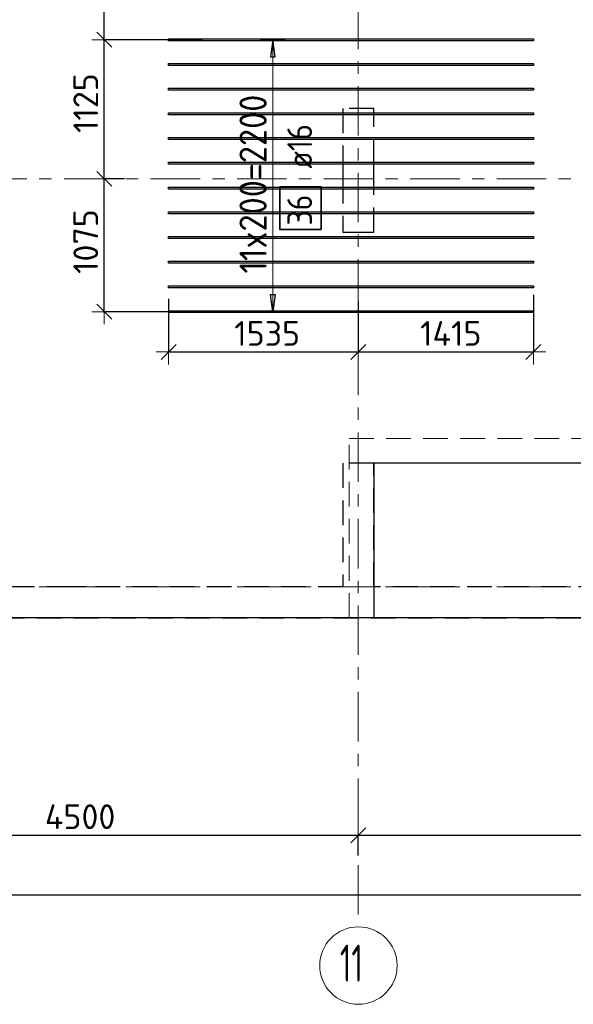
# Model space of a CAD drawing. Header units: metres. Extents: x -38 to 100, y -15 to 19.
# Tile 14 of 63: x 25.71 to 30.19, y -3.38 to 4.59. Entities that reach past the tile are written whole.
import ezdxf

# ---------------------------------------------------------------- set-up
doc = ezdxf.new("R2010")
doc.units = ezdxf.units.M
doc.header["$PDMODE"] = 65
for name, pattern in [('______11', [0.5, 0.4, -0.05, 0, -0.05]), ('______2', [0.27, 0.2, -0.07]), ('______5', [1.1, 0.8, -0.1, 0.1, -0.1])]:
    doc.linetypes.add(name, pattern=pattern)
for name, color, linetype, lineweight in [('XR$2$Осевая линия (1)', 7, '______5', 13), ('XR$2$Размерная линия (1)', 7, 'Continuous', 13), ('XR$3$Перекрытие (1)', 7, 'Continuous', 35), ('XR$3$Перекрытие (2)', 7, 'Continuous', 35), ('XR$3$Размерная линия (1)', 7, 'Continuous', 13), ('XR$5$Стена (1)', 7, 'Continuous', 35)]:
    doc.layers.add(name, color=color, linetype=linetype, lineweight=lineweight)
doc.layers.add('XR$3$Арм.стержн.Доп. Арм верхн.зоны Х', color=7, linetype='Continuous', lineweight=35, true_color=0x8c8cff)
doc.styles.add('ISOCPEUR', font='txt')
doc.dimstyles.new('DIMSTYLE_3', dxfattribs={"dimtxt": 0.2, "dimasz": 0.2, "dimexe": 0, "dimexo": 0, "dimgap": 0.1, "dimtad": 2, "dimdec": 0, "dimlfac": 1000, "dimrnd": 5, "dimzin": 12, "dimdsep": 46, "dimtxsty": 'ISOCPEUR', "dimblk1": 'ALL_ML_STRICH', "dimblk2": 'ALL_ML_STRICH', "dimsah": 1, "dimcen": 0, "dimclrd": 7, "dimclre": 256, "dimclrt": 7, "dimadec": 0, "dimazin": 0, "dimtfac": 1, "dimtdec": 0, "dimtix": 1, "dimtmove": 2, "dimatfit": 3, "dimfxl": 0, "dimtzin": 0, "dimlwd": 0, "dimlwe": -3, "dimarcsym": 0})

# ---------------------------------------------------------------- blocks, each defined once
blk = doc.blocks.new('ALL_ML_STRICH')
at = {"color": 0, "linetype": 'ByBlock', "lineweight": -2}
for p, q in [((0, -0.5), (0, 0.5)), ((-1, 0), (0.5, 0)), ((-0.3, -0.3), (0.3, 0.3))]:
    blk.add_line(p, q, dxfattribs=at)
blk = doc.blocks.new('*D10')
at = {"layer": 'DEFPOINTS', "color": 7, "linetype": 'Continuous', "lineweight": 13, "transparency": 33554687}
for p in [(23.95, -2.009), (23.95, -2.0508), (28.45, -2.1533)]:
    blk.add_point(p, dxfattribs=at)
at = {"layer": 'XR$2$Размерная линия (1)', "color": 9, "linetype": 'Continuous', "lineweight": -2, "true_color": 0xc7c7c7, "transparency": 33554687}
for p, q in [((23.95, -2.0708), (23.95, -2.009)), ((28.45, -2.1733), (28.45, -2.009))]:
    blk.add_line(p, q, dxfattribs=at)
at = {"layer": 'XR$2$Размерная линия (1)', "color": 7, "linetype": 'Continuous', "lineweight": -2, "transparency": 33554687}
blk.add_line((23.95, -2.009), (28.45, -2.009), dxfattribs=at)
at = {"layer": 'XR$2$Размерная линия (1)', "color": 7, "linetype": 'Continuous', "lineweight": 13, "transparency": 33554687, "xscale": 0.2, "yscale": 0.2, "zscale": 0.2, "rotation": 180}
blk.add_blockref('ALL_ML_STRICH', (23.95, -2.009), dxfattribs=at)
at = {"layer": 'XR$2$Размерная линия (1)', "color": 7, "linetype": 'Continuous', "lineweight": 13, "transparency": 33554687, "xscale": 0.2, "yscale": 0.2, "zscale": 0.2}
blk.add_blockref('ALL_ML_STRICH', (28.45, -2.009), dxfattribs=at)
at = {"layer": 'XR$2$Размерная линия (1)', "color": 7, "linetype": 'Continuous', "lineweight": 13, "transparency": 33554687, "insert": (26.2, -1.859), "char_height": 0.2, "width": 0.8, "attachment_point": 5, "style": 'ISOCPEUR'}
blk.add_mtext('\\A1;{4500}', dxfattribs=at)
blk = doc.blocks.new('*D11')
at = {"layer": 'DEFPOINTS', "color": 7, "linetype": 'Continuous', "lineweight": 13, "transparency": 33554687}
for p in [(28.45, -2.009), (32.55, -2.0016), (28.45, -2.1533)]:
    blk.add_point(p, dxfattribs=at)
at = {"layer": 'XR$2$Размерная линия (1)', "color": 9, "linetype": 'Continuous', "lineweight": -2, "true_color": 0xc7c7c7, "transparency": 33554687}
for p, q in [((28.45, -2.1733), (28.45, -2.009)), ((32.55, -2.0216), (32.55, -2.009))]:
    blk.add_line(p, q, dxfattribs=at)
at = {"layer": 'XR$2$Размерная линия (1)', "color": 7, "linetype": 'Continuous', "lineweight": -2, "transparency": 33554687}
blk.add_line((28.45, -2.009), (32.55, -2.009), dxfattribs=at)
at = {"layer": 'XR$2$Размерная линия (1)', "color": 7, "linetype": 'Continuous', "lineweight": 13, "transparency": 33554687, "xscale": 0.2, "yscale": 0.2, "zscale": 0.2, "rotation": 180}
blk.add_blockref('ALL_ML_STRICH', (28.45, -2.009), dxfattribs=at)
at = {"layer": 'XR$2$Размерная линия (1)', "color": 7, "linetype": 'Continuous', "lineweight": 13, "transparency": 33554687, "xscale": 0.2, "yscale": 0.2, "zscale": 0.2}
blk.add_blockref('ALL_ML_STRICH', (32.55, -2.009), dxfattribs=at)
at = {"layer": 'XR$2$Размерная линия (1)', "color": 7, "linetype": 'Continuous', "lineweight": 13, "transparency": 33554687, "insert": (30.52, -1.859), "char_height": 0.2, "width": 0.8, "attachment_point": 5, "style": 'ISOCPEUR'}
blk.add_mtext('\\A1;{4100}', dxfattribs=at)
blk = doc.blocks.new('*D18')
at = {"layer": 'DEFPOINTS', "color": 7, "linetype": 'Continuous', "lineweight": 13, "transparency": 33554687}
for p in [(0.5, -2.3633), (61.6, -2.4001), (0.5, -2.4901)]:
    blk.add_point(p, dxfattribs=at)
at = {"layer": 'XR$2$Размерная линия (1)', "color": 9, "linetype": 'Continuous', "lineweight": -2, "true_color": 0xc7c7c7, "transparency": 33554687}
for p, q in [((0.5, -2.3833), (0.5, -2.4901)), ((61.6, -2.4201), (61.6, -2.4901))]:
    blk.add_line(p, q, dxfattribs=at)
at = {"layer": 'XR$2$Размерная линия (1)', "color": 7, "linetype": 'Continuous', "lineweight": -2, "transparency": 33554687}
blk.add_line((0.5, -2.4901), (61.6, -2.4901), dxfattribs=at)
at = {"layer": 'XR$2$Размерная линия (1)', "color": 7, "linetype": 'Continuous', "lineweight": 13, "transparency": 33554687, "xscale": 0.2, "yscale": 0.2, "zscale": 0.2, "rotation": 180}
blk.add_blockref('ALL_ML_STRICH', (0.5, -2.4901), dxfattribs=at)
at = {"layer": 'XR$2$Размерная линия (1)', "color": 7, "linetype": 'Continuous', "lineweight": 13, "transparency": 33554687, "xscale": 0.2, "yscale": 0.2, "zscale": 0.2}
blk.add_blockref('ALL_ML_STRICH', (61.6, -2.4901), dxfattribs=at)
at = {"layer": 'XR$2$Размерная линия (1)', "color": 7, "linetype": 'Continuous', "lineweight": 13, "transparency": 33554687, "insert": (31.1, -2.3401), "char_height": 0.2, "width": 1, "attachment_point": 5, "style": 'ISOCPEUR'}
blk.add_mtext('\\A1;{61100}', dxfattribs=at)
blk = doc.blocks.new('*D55')
at = {"layer": 'DEFPOINTS', "color": 7, "linetype": 'Continuous', "lineweight": 13, "transparency": 33554687}
for p in [(26.916, 2.349), (28.45, 2.3277), (26.916, 1.9001)]:
    blk.add_point(p, dxfattribs=at)
at = {"layer": 'XR$3$Размерная линия (1)', "color": 9, "linetype": 'Continuous', "lineweight": -2, "true_color": 0xc7c7c7, "transparency": 33554687}
for p, q in [((26.916, 2.329), (26.916, 1.9001)), ((28.45, 2.3077), (28.45, 1.9001))]:
    blk.add_line(p, q, dxfattribs=at)
at = {"layer": 'XR$3$Размерная линия (1)', "color": 7, "linetype": 'Continuous', "lineweight": -2, "transparency": 33554687}
blk.add_line((26.916, 1.9001), (28.45, 1.9001), dxfattribs=at)
at = {"layer": 'XR$3$Размерная линия (1)', "color": 7, "linetype": 'Continuous', "lineweight": 13, "transparency": 33554687, "xscale": 0.2, "yscale": 0.2, "zscale": 0.2, "rotation": 180}
blk.add_blockref('ALL_ML_STRICH', (26.916, 1.9001), dxfattribs=at)
at = {"layer": 'XR$3$Размерная линия (1)', "color": 7, "linetype": 'Continuous', "lineweight": 13, "transparency": 33554687, "xscale": 0.2, "yscale": 0.2, "zscale": 0.2}
blk.add_blockref('ALL_ML_STRICH', (28.45, 1.9001), dxfattribs=at)
at = {"layer": 'XR$3$Размерная линия (1)', "color": 7, "linetype": 'Continuous', "lineweight": 13, "transparency": 33554687, "insert": (27.713, 2.0501), "char_height": 0.2, "width": 0.8, "attachment_point": 5, "style": 'ISOCPEUR'}
blk.add_mtext('\\A1;{1535}', dxfattribs=at)
blk = doc.blocks.new('*D56')
at = {"layer": 'DEFPOINTS', "color": 7, "linetype": 'Continuous', "lineweight": 13, "transparency": 33554687}
for p in [(28.45, 2.3277), (29.866, 2.3811), (28.45, 1.9001)]:
    blk.add_point(p, dxfattribs=at)
at = {"layer": 'XR$3$Размерная линия (1)', "color": 9, "linetype": 'Continuous', "lineweight": -2, "true_color": 0xc7c7c7, "transparency": 33554687}
for p, q in [((29.866, 2.3611), (29.866, 1.9001)), ((28.45, 2.3077), (28.45, 1.9001))]:
    blk.add_line(p, q, dxfattribs=at)
at = {"layer": 'XR$3$Размерная линия (1)', "color": 7, "linetype": 'Continuous', "lineweight": -2, "transparency": 33554687}
blk.add_line((28.45, 1.9001), (29.866, 1.9001), dxfattribs=at)
at = {"layer": 'XR$3$Размерная линия (1)', "color": 7, "linetype": 'Continuous', "lineweight": 13, "transparency": 33554687, "xscale": 0.2, "yscale": 0.2, "zscale": 0.2, "rotation": 180}
blk.add_blockref('ALL_ML_STRICH', (28.45, 1.9001), dxfattribs=at)
at = {"layer": 'XR$3$Размерная линия (1)', "color": 7, "linetype": 'Continuous', "lineweight": 13, "transparency": 33554687, "xscale": 0.2, "yscale": 0.2, "zscale": 0.2}
blk.add_blockref('ALL_ML_STRICH', (29.866, 1.9001), dxfattribs=at)
at = {"layer": 'XR$3$Размерная линия (1)', "color": 7, "linetype": 'Continuous', "lineweight": 13, "transparency": 33554687, "insert": (29.198, 2.0501), "char_height": 0.2, "width": 0.8, "attachment_point": 5, "style": 'ISOCPEUR'}
blk.add_mtext('\\A1;{1415}', dxfattribs=at)
blk = doc.blocks.new('*D139')
at = {"layer": 'DEFPOINTS', "color": 7, "linetype": 'Continuous', "lineweight": 13, "transparency": 33554687}
for p in [(26.5393, 3.3), (26.3958, 2.2261), (27.0655, 2.2261)]:
    blk.add_point(p, dxfattribs=at)
at = {"layer": 'XR$3$Размерная линия (1)', "color": 9, "linetype": 'Continuous', "lineweight": -2, "true_color": 0xc7c7c7, "transparency": 33554687}
for p, q in [((26.5593, 3.3), (26.3958, 3.3)), ((27.0455, 2.2261), (26.3958, 2.2261))]:
    blk.add_line(p, q, dxfattribs=at)
at = {"layer": 'XR$3$Размерная линия (1)', "color": 7, "linetype": 'Continuous', "lineweight": -2, "transparency": 33554687}
blk.add_line((26.3958, 2.2261), (26.3958, 3.3), dxfattribs=at)
at = {"layer": 'XR$3$Размерная линия (1)', "color": 7, "linetype": 'Continuous', "lineweight": 13, "transparency": 33554687, "xscale": 0.2, "yscale": 0.2, "zscale": 0.2}
for p, rotation in [((26.3958, 3.3), 90), ((26.3958, 2.2261), 270)]:
    blk.add_blockref('ALL_ML_STRICH', p, dxfattribs=dict(at, rotation=rotation))
at = {"layer": 'XR$3$Размерная линия (1)', "color": 7, "linetype": 'Continuous', "lineweight": 13, "transparency": 33554687, "insert": (26.2458, 2.793), "char_height": 0.2, "width": 0.8, "attachment_point": 5, "rotation": 90, "style": 'ISOCPEUR'}
blk.add_mtext('\\A1;{1075}', dxfattribs=at)
blk = doc.blocks.new('*D140')
at = {"layer": 'DEFPOINTS', "color": 7, "linetype": 'Continuous', "lineweight": 13, "transparency": 33554687}
for p in [(27.2063, 4.4261), (26.3958, 3.3), (26.5393, 3.3)]:
    blk.add_point(p, dxfattribs=at)
at = {"layer": 'XR$3$Размерная линия (1)', "color": 9, "linetype": 'Continuous', "lineweight": -2, "true_color": 0xc7c7c7, "transparency": 33554687}
for p, q in [((27.1863, 4.4261), (26.3958, 4.4261)), ((26.5593, 3.3), (26.3958, 3.3))]:
    blk.add_line(p, q, dxfattribs=at)
at = {"layer": 'XR$3$Размерная линия (1)', "color": 7, "linetype": 'Continuous', "lineweight": -2, "transparency": 33554687}
blk.add_line((26.3958, 3.3), (26.3958, 4.4261), dxfattribs=at)
at = {"layer": 'XR$3$Размерная линия (1)', "color": 7, "linetype": 'Continuous', "lineweight": 13, "transparency": 33554687, "xscale": 0.2, "yscale": 0.2, "zscale": 0.2}
for p, rotation in [((26.3958, 4.4261), 90), ((26.3958, 3.3), 270)]:
    blk.add_blockref('ALL_ML_STRICH', p, dxfattribs=dict(at, rotation=rotation))
at = {"layer": 'XR$3$Размерная линия (1)', "color": 7, "linetype": 'Continuous', "lineweight": 13, "transparency": 33554687, "insert": (26.2458, 3.913), "char_height": 0.2, "width": 0.8, "attachment_point": 5, "rotation": 90, "style": 'ISOCPEUR'}
blk.add_mtext('\\A1;{1125}', dxfattribs=at)
blk = doc.blocks.new('*D141')
at = {"layer": 'DEFPOINTS', "color": 7, "linetype": 'Continuous', "lineweight": 13, "transparency": 33554687}
for p in [(27.1474, 5.2961), (26.3958, 4.4261), (27.2063, 4.4261)]:
    blk.add_point(p, dxfattribs=at)
at = {"layer": 'XR$3$Размерная линия (1)', "color": 9, "linetype": 'Continuous', "lineweight": -2, "true_color": 0xc7c7c7, "transparency": 33554687}
for p, q in [((27.1274, 5.2961), (26.3958, 5.2961)), ((27.1863, 4.4261), (26.3958, 4.4261))]:
    blk.add_line(p, q, dxfattribs=at)
at = {"layer": 'XR$3$Размерная линия (1)', "color": 7, "linetype": 'Continuous', "lineweight": -2, "transparency": 33554687}
blk.add_line((26.3958, 4.4261), (26.3958, 5.2961), dxfattribs=at)
at = {"layer": 'XR$3$Размерная линия (1)', "color": 7, "linetype": 'Continuous', "lineweight": 13, "transparency": 33554687, "xscale": 0.2, "yscale": 0.2, "zscale": 0.2}
for p, rotation in [((26.3958, 5.2961), 90), ((26.3958, 4.4261), 270)]:
    blk.add_blockref('ALL_ML_STRICH', p, dxfattribs=dict(at, rotation=rotation))
at = {"layer": 'XR$3$Размерная линия (1)', "color": 7, "linetype": 'Continuous', "lineweight": 13, "transparency": 33554687, "insert": (26.2458, 4.8711), "char_height": 0.2, "width": 0.6, "attachment_point": 5, "rotation": 90, "style": 'ISOCPEUR'}
blk.add_mtext('\\A1;{870}', dxfattribs=at)

msp = doc.modelspace()

# ---------------------------------------------------------------- linework, layer by layer
at = {"layer": 'XR$2$Осевая линия (1)', "color": 253, "linetype": '______11', "lineweight": 13, "true_color": 0xa0a0a0, "transparency": 33554687}
for p, q in [((28.45, -2.65), (28.45, 8.92)), ((-2.63, 3.3), (62.6, 3.3)), ((-2.63, 0), (62.6, 0))]:
    msp.add_line(p, q, dxfattribs=at)
at = {"layer": 'XR$2$Осевая линия (1)', "color": 7, "linetype": 'Continuous', "lineweight": 13, "transparency": 33554687}
msp.add_circle((28.4509, -3.0629), 0.3134, dxfattribs=at)
at = {"layer": 'XR$3$Арм.стержн.Доп. Арм верхн.зоны Х', "color": 253, "linetype": 'Continuous', "lineweight": -3, "true_color": 0xa0a0a0, "transparency": 33554687}
for p, q in [((27.7588, 4.4261), (27.6588, 4.4261)), ((27.7588, 4.4261), (27.8588, 4.4261)), ((27.7588, 2.2261), (27.6588, 2.2261)), ((27.7588, 2.2261), (27.8588, 2.2261))]:
    msp.add_line(p, q, dxfattribs=at)
at = {"layer": 'XR$3$Арм.стержн.Доп. Арм верхн.зоны Х', "color": 7, "linetype": 'Continuous', "lineweight": 25, "transparency": 33554687}
for p, q in [((27.7588, 4.4261), (27.7388, 4.2861)), ((27.7788, 4.2861), (27.7588, 4.4261)), ((27.7388, 4.2861), (27.7788, 4.2861)), ((27.7588, 2.2261), (27.7388, 2.3661)), ((27.7388, 2.3661), (27.7788, 2.3661)), ((27.7788, 2.3661), (27.7588, 2.2261))]:
    msp.add_line(p, q, dxfattribs=at)
at = {"layer": 'XR$3$Арм.стержн.Доп. Арм верхн.зоны Х', "color": 7, "linetype": 'Continuous', "lineweight": 13, "transparency": 33554687}
for p, q in [((27.7588, 4.4261), (27.7588, 4.4261)), ((27.7588, 2.2261), (27.7588, 4.4261)), ((27.7588, 2.2261), (27.7588, 2.2261))]:
    msp.add_line(p, q, dxfattribs=at)
at = {"layer": 'XR$3$Арм.стержн.Доп. Арм верхн.зоны Х', "color": 7, "linetype": 'Continuous', "lineweight": 25, "transparency": 33554687}
for points in [[(29.866, 4.4181), (26.916, 4.4181), (26.916, 4.4341), (29.866, 4.4341), (29.866, 4.4181)], [(29.866, 4.2181), (26.916, 4.2181), (26.916, 4.2341), (29.866, 4.2341), (29.866, 4.2181)], [(29.866, 4.0181), (26.916, 4.0181), (26.916, 4.0341), (29.866, 4.0341), (29.866, 4.0181)], [(29.866, 3.8181), (26.916, 3.8181), (26.916, 3.8341), (29.866, 3.8341), (29.866, 3.8181)], [(29.866, 3.6181), (26.916, 3.6181), (26.916, 3.6341), (29.866, 3.6341), (29.866, 3.6181)], [(29.866, 3.4181), (26.916, 3.4181), (26.916, 3.4341), (29.866, 3.4341), (29.866, 3.4181)], [(29.866, 3.2181), (26.916, 3.2181), (26.916, 3.2341), (29.866, 3.2341), (29.866, 3.2181)], [(29.866, 3.0181), (26.916, 3.0181), (26.916, 3.0341), (29.866, 3.0341), (29.866, 3.0181)], [(29.866, 2.8181), (26.916, 2.8181), (26.916, 2.8341), (29.866, 2.8341), (29.866, 2.8181)], [(29.866, 2.6181), (26.916, 2.6181), (26.916, 2.6341), (29.866, 2.6341), (29.866, 2.6181)], [(29.866, 2.4181), (26.916, 2.4181), (26.916, 2.4341), (29.866, 2.4341), (29.866, 2.4181)], [(29.866, 2.2181), (26.916, 2.2181), (26.916, 2.2341), (29.866, 2.2341), (29.866, 2.2181)]]:
    msp.add_lwpolyline(points, dxfattribs=at)
at = {"layer": 'XR$3$Арм.стержн.Доп. Арм верхн.зоны Х', "color": 7, "linetype": 'Continuous', "lineweight": 35, "transparency": 33554687}
msp.add_lwpolyline([(28.1491, 2.8899), (28.1491, 3.2365), (27.8158, 3.2365), (27.8158, 2.8899), (28.1491, 2.8899)], dxfattribs=at)
at = {"layer": 'XR$3$Перекрытие (1)', "color": 7, "linetype": 'Continuous', "lineweight": 25, "transparency": 33554687}
for p, q in [((28.575, 1), (28.575, -0.25)), ((32.425, 1), (28.575, 1)), ((28.575, -0.25), (21.95, -0.25))]:
    msp.add_line(p, q, dxfattribs=at)
at = {"layer": 'XR$3$Перекрытие (2)', "color": 7, "linetype": '______2', "lineweight": 18, "transparency": 33554687}
for p, q in [((28.375, -0.25), (28.375, 1.2)), ((28.375, 1.2), (32.625, 1.2))]:
    msp.add_line(p, q, dxfattribs=at)
at = {"layer": 'XR$3$Перекрытие (2)', "color": 7, "linetype": 'Continuous', "lineweight": 25, "transparency": 33554687}
msp.add_line((32.425, -0.25), (28.375, -0.25), dxfattribs=at)
at = {"layer": 'XR$5$Стена (1)', "color": 253, "linetype": '______2', "lineweight": -3, "true_color": 0xa0a0a0, "transparency": 33554687}
for p, q in [((28.325, 3.87), (28.325, 3.42)), ((28.575, 3.87), (28.325, 3.87)), ((28.575, 3.42), (28.575, 3.87)), ((28.325, 3.42), (28.325, 3.3)), ((28.575, 3.3), (28.575, 3.42)), ((28.325, 3.3), (28.325, 2.87)), ((28.575, 2.87), (28.575, 3.3)), ((28.325, 2.87), (28.495, 2.87)), ((28.495, 2.87), (28.575, 2.87)), ((28.575, 1), (28.325, 1)), ((28.325, 1), (28.325, 0)), ((28.575, 1), (28.495, 1)), ((28.575, 0), (28.575, 1)), ((26.13, 0), (24.075, 0)), ((26.25, 0), (26.13, 0)), ((28.325, 0), (26.25, 0)), ((30.43, 0), (28.575, 0)), ((19.55, -0.25), (32.675, -0.25))]:
    msp.add_line(p, q, dxfattribs=at)

# ---------------------------------------------------------------- texts
at = {"layer": 'XR$2$Осевая линия (1)', "color": 7, "linetype": 'Continuous', "lineweight": 13, "transparency": 33554687, "insert": (28.3009, -3.1934), "char_height": 0.3, "width": 0.39375, "attachment_point": 7, "style": 'ISOCPEUR'}
msp.add_mtext('\\W0.62;11', dxfattribs=at)
at = {"layer": 'XR$3$Арм.стержн.Доп. Арм верхн.зоны Х', "color": 7, "linetype": 'Continuous', "lineweight": 13, "transparency": 33554687, "insert": (27.7088, 2.5341), "char_height": 0.22, "width": 1.706474, "attachment_point": 7, "rotation": 90, "style": 'ISOCPEUR'}
msp.add_mtext('\\W0.92;11x200=2200', dxfattribs=at)
at = {"layer": 'XR$3$Арм.стержн.Доп. Арм верхн.зоны Х', "color": 7, "linetype": 'Continuous', "lineweight": 25, "transparency": 33554687, "char_height": 0.2, "attachment_point": 7, "rotation": 90, "style": 'ISOCPEUR'}
for s, insert, width in [('\\W0.89; ø16 ', (28.0758, 3.2699), 0.749105), ('\\W0.87;36', (28.0758, 2.9232), 0.367208)]:
    msp.add_mtext(s, dxfattribs=dict(at, insert=insert, width=width))

# ---------------------------------------------------------------- dimensions: what is measured, and where the dimension line sits
at = {"layer": 'XR$2$Размерная линия (1)', "color": 7, "linetype": 'Continuous', "lineweight": 13, "transparency": 33554687}
for base, p1, p2, picture, middle in [((28.45, -2.009), (23.95, -2.0708), (28.45, -2.1733), '*D10', (26.2, -1.859)), ((32.55, -2.009), (28.45, -2.1733), (32.55, -2.0216), '*D11', (30.52, -1.859)), ((61.6, -2.4901), (0.5, -2.3833), (61.6, -2.4201), '*D18', (31.1, -2.3401))]:
    dim = msp.add_linear_dim(base=base, p1=p1, p2=p2, dimstyle='DIMSTYLE_3', override={"dimpost": '<>', "dimclrd": 7, "dimclre": 9, "dimclrt": 7, "dimlwd": 0, "dimlwe": 65533}, dxfattribs=at)
    dim.commit()
    dim.dimension.update_dxf_attribs({"geometry": picture, "text_midpoint": middle, "dimtype": 160})
at = {"layer": 'XR$3$Размерная линия (1)', "color": 7, "linetype": 'Continuous', "lineweight": 13, "transparency": 33554687}
for base, p1, p2, picture, middle in [((26.3958, 5.2961), (27.1863, 4.4261), (27.1274, 5.2961), '*D141', (26.2458, 4.8711)), ((26.3958, 4.4261), (26.5593, 3.3), (27.1863, 4.4261), '*D140', (26.2458, 3.913)), ((26.3958, 3.3), (27.0455, 2.2261), (26.5593, 3.3), '*D139', (26.2458, 2.793))]:
    dim = msp.add_linear_dim(base=base, p1=p1, p2=p2, angle=90, dimstyle='DIMSTYLE_3', override={"dimpost": '<>', "dimclrd": 7, "dimclre": 9, "dimclrt": 7, "dimlwd": 0, "dimlwe": 65533}, dxfattribs=at)
    dim.commit()
    dim.dimension.update_dxf_attribs({"geometry": picture, "text_midpoint": middle, "dimtype": 160})
for base, p1, p2, picture, middle in [((28.45, 1.9001), (26.916, 2.329), (28.45, 2.3077), '*D55', (27.713, 2.0501)), ((29.866, 1.9001), (28.45, 2.3077), (29.866, 2.3611), '*D56', (29.198, 2.0501))]:
    dim = msp.add_linear_dim(base=base, p1=p1, p2=p2, dimstyle='DIMSTYLE_3', override={"dimpost": '<>', "dimclrd": 7, "dimclre": 9, "dimclrt": 7, "dimlwd": 0, "dimlwe": 65533}, dxfattribs=at)
    dim.commit()
    dim.dimension.update_dxf_attribs({"geometry": picture, "text_midpoint": middle, "dimtype": 160})

doc.saveas('drawing.dxf')
